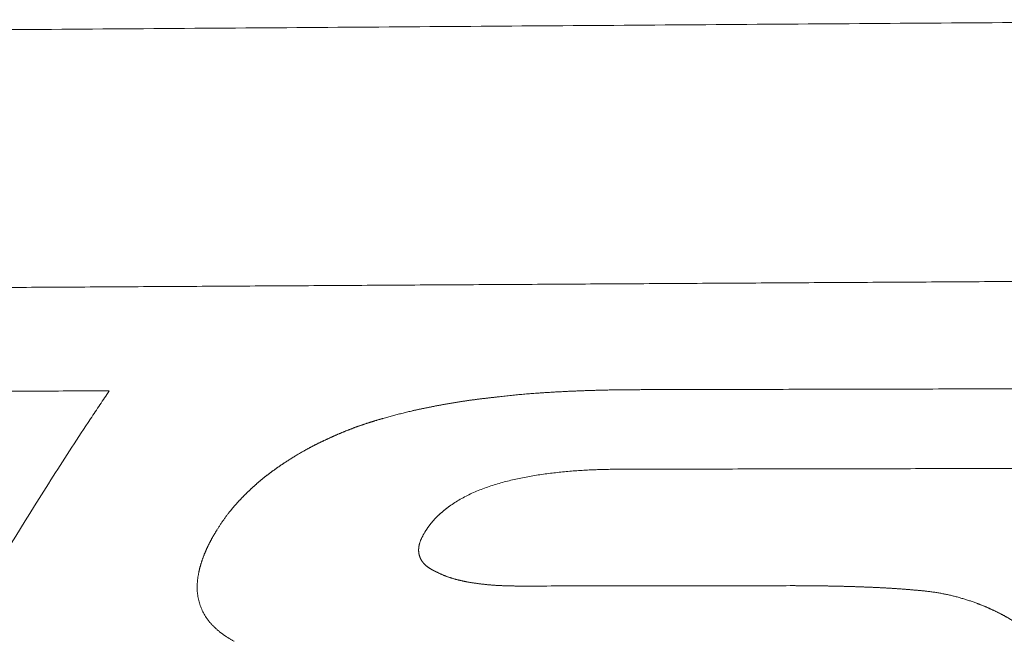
# Model space of a CAD drawing. Header units: millimetres. Extents: x 0 to 594, y 0 to 420.
# Tile 37 of 256: x 250.28 to 256.34, y 58.82 to 62.64. Entities that reach past the tile are written whole.
import ezdxf

# ---------------------------------------------------------------- set-up
doc = ezdxf.new("R2010")
doc.units = ezdxf.units.MM
doc.layers.add('1', color=7, linetype='Continuous', true_color=0xffffff)

msp = doc.modelspace()

# ---------------------------------------------------------------- linework, layer by layer
at = {"layer": '1', "color": 155, "linetype": 'Continuous', "lineweight": 13}
for points, knots in [([(213.3021, 62.302), (213.4461, 62.3032), (213.7339, 62.3056), (214.1658, 62.3091), (214.5976, 62.3127), (215.0295, 62.3162), (215.4613, 62.3197), (215.8931, 62.3232), (216.325, 62.3267), (216.7568, 62.3302), (217.1886, 62.3337), (217.6205, 62.3372), (218.0523, 62.3406), (218.4842, 62.3441), (218.916, 62.3475), (219.3478, 62.3509), (219.7797, 62.3543), (220.2115, 62.3577), (220.6433, 62.3611), (221.0752, 62.3645), (221.507, 62.3678), (221.9389, 62.3712), (222.3707, 62.3745), (222.8025, 62.3779), (223.2344, 62.3812), (223.6662, 62.3845), (224.0981, 62.3878), (224.5299, 62.3911), (224.9617, 62.3944), (225.3936, 62.3977), (225.8254, 62.401), (226.2573, 62.4043), (226.6891, 62.4075), (227.1209, 62.4108), (227.5528, 62.414), (227.9846, 62.4173), (228.4164, 62.4205), (228.8483, 62.4238), (229.2801, 62.427), (229.712, 62.4302), (230.1438, 62.4335), (230.5756, 62.4367), (231.0075, 62.4399), (231.4393, 62.4431), (231.8712, 62.4463), (232.303, 62.4495), (232.7348, 62.4527), (233.1667, 62.4559), (233.5985, 62.4591), (234.0304, 62.4623), (234.4622, 62.4655), (234.894, 62.4687), (235.3259, 62.4719), (235.7577, 62.4751), (236.1896, 62.4782), (236.6214, 62.4814), (237.0532, 62.4846), (237.4851, 62.4878), (237.9169, 62.4909), (238.3488, 62.4941), (238.7806, 62.4973), (239.2124, 62.5005), (239.6443, 62.5036), (240.0761, 62.5068), (240.508, 62.51), (240.9398, 62.5131), (241.3716, 62.5163), (241.9948, 62.5209), (242.8094, 62.5268), (243.8153, 62.5342), (244.8213, 62.5415), (245.8272, 62.5488), (246.8331, 62.5561), (247.8391, 62.5635), (248.845, 62.5708), (249.8509, 62.578), (250.8569, 62.5853), (251.8628, 62.5925), (252.8687, 62.5996), (253.8747, 62.6068), (254.8806, 62.6139), (255.8865, 62.621), (256.8925, 62.628), (257.8984, 62.6351), (258.569, 62.6397), (258.9044, 62.6421)], [0, 0, 0, 0, 0.00947, 0.018939, 0.028409, 0.037879, 0.047348, 0.056818, 0.066288, 0.075758, 0.085227, 0.094697, 0.104167, 0.113636, 0.123106, 0.132576, 0.142045, 0.151515, 0.160985, 0.170455, 0.179924, 0.189394, 0.198864, 0.208333, 0.217803, 0.227273, 0.236742, 0.246212, 0.255682, 0.265152, 0.274621, 0.284091, 0.293561, 0.30303, 0.3125, 0.32197, 0.331439, 0.340909, 0.350379, 0.359848, 0.369318, 0.378788, 0.388258, 0.397727, 0.407197, 0.416667, 0.426136, 0.435606, 0.445076, 0.454545, 0.464015, 0.473485, 0.482955, 0.492424, 0.501894, 0.511364, 0.520833, 0.530303, 0.539773, 0.549242, 0.558712, 0.568182, 0.577652, 0.587121, 0.596591, 0.606061, 0.61553, 0.625, 0.647059, 0.669118, 0.691176, 0.713235, 0.735294, 0.757353, 0.779412, 0.801471, 0.82353, 0.845588, 0.867647, 0.889706, 0.911765, 0.933823, 0.955882, 0.977941, 1, 1, 1, 1]), ([(256.3149, 61.0309), (256.1403, 61.0299), (255.7911, 61.0278), (255.2674, 61.0247), (254.7436, 61.0216), (254.2198, 61.0185), (253.6961, 61.0154), (253.1723, 61.0123), (252.6485, 61.0092), (252.1247, 61.006), (251.601, 61.0029), (251.0772, 60.9997), (250.5534, 60.9966), (250.0296, 60.9935), (249.5059, 60.9903), (248.9821, 60.9871), (248.4583, 60.984), (247.9345, 60.9808), (247.4108, 60.9776), (246.887, 60.9744), (246.3632, 60.9712), (245.8395, 60.968), (245.3157, 60.9648), (244.7919, 60.9616), (244.2681, 60.9583), (243.7444, 60.9551), (243.2206, 60.9519), (242.6968, 60.9487), (242.173, 60.9455), (241.6493, 60.9422), (241.1255, 60.939), (240.6017, 60.9358), (240.027, 60.9322), (239.4014, 60.9284), (238.7249, 60.9242), (238.0483, 60.92), (237.3718, 60.9158), (236.6952, 60.9115), (236.0187, 60.9073), (235.3422, 60.9031), (234.6656, 60.8988), (233.9891, 60.8946), (233.3126, 60.8903), (232.636, 60.886), (231.9595, 60.8817), (231.2829, 60.8774), (230.6064, 60.8731), (229.9299, 60.8688), (229.2533, 60.8644), (228.5768, 60.8601), (227.9002, 60.8557), (227.2237, 60.8513), (226.5472, 60.8469), (225.8706, 60.8425), (225.1941, 60.838), (224.5175, 60.8335), (223.841, 60.8291), (223.1645, 60.8246), (222.4879, 60.82), (221.8114, 60.8155), (221.1349, 60.8109), (220.4583, 60.8063), (219.7818, 60.8017), (219.1052, 60.797), (218.4287, 60.7923), (217.7522, 60.7876), (217.0756, 60.7829), (216.3991, 60.7781), (215.7226, 60.7733), (215.046, 60.7685), (214.3695, 60.7636), (213.693, 60.7587), (213.2419, 60.7555), (213.0164, 60.7538)], [0, 0, 0, 0, 0.012097, 0.024194, 0.03629, 0.048387, 0.060484, 0.072581, 0.084677, 0.096774, 0.108871, 0.120968, 0.133065, 0.145161, 0.157258, 0.169355, 0.181452, 0.193548, 0.205645, 0.217742, 0.229839, 0.241935, 0.254032, 0.266129, 0.278226, 0.290323, 0.302419, 0.314516, 0.326613, 0.33871, 0.350806, 0.362903, 0.375, 0.390625, 0.40625, 0.421875, 0.4375, 0.453125, 0.46875, 0.484375, 0.5, 0.515625, 0.53125, 0.546875, 0.5625, 0.578125, 0.59375, 0.609375, 0.625, 0.640625, 0.65625, 0.671875, 0.6875, 0.703125, 0.71875, 0.734375, 0.75, 0.765625, 0.78125, 0.796875, 0.8125, 0.828125, 0.84375, 0.859375, 0.875, 0.890625, 0.90625, 0.921875, 0.9375, 0.953125, 0.96875, 0.984375, 1, 1, 1, 1]), ([(258.9243, 59.2052), (258.9239, 59.2717), (258.9193, 59.3378), (258.9016, 59.4681), (258.8885, 59.5324), (258.854, 59.6584), (258.8325, 59.7201), (258.7815, 59.8405), (258.7519, 59.8991), (258.685, 60.0128), (258.6477, 60.0679), (258.5658, 60.1742), (258.5213, 60.2255), (258.4493, 60.2992), (258.4245, 60.3233), (258.3861, 60.3586), (258.3731, 60.3703), (258.3466, 60.3933), (258.2796, 60.4501), (258.2076, 60.5034), (258.0263, 60.6244), (257.8939, 60.6956), (257.6819, 60.7876), (257.6091, 60.8158), (257.4595, 60.8671), (257.3828, 60.8902), (257.2263, 60.9312), (257.1464, 60.949), (256.9844, 60.9795), (256.9022, 60.9922), (256.7362, 61.0122), (256.6524, 61.0196), (256.484, 61.0292), (256.3995, 61.0314), (256.3149, 61.0309)], [0, 0, 0, 0, 0.0625, 0.0625, 0.125, 0.125, 0.1875, 0.1875, 0.25, 0.25, 0.3125, 0.3125, 0.375, 0.375, 0.40625, 0.40625, 0.421875, 0.421875, 0.4375, 0.5, 0.5, 0.625, 0.625, 0.6875, 0.6875, 0.75, 0.75, 0.8125, 0.8125, 0.875, 0.875, 0.9375, 0.9375, 1, 1, 1, 1]), ([(254.1263, 60.3659), (254.1215, 60.3659), (254.1117, 60.3659), (254.0971, 60.3658), (254.0825, 60.3658), (254.0679, 60.3657), (254.0532, 60.3656), (254.0386, 60.3655), (254.024, 60.3654), (254.0094, 60.3652), (253.9948, 60.3651), (253.9802, 60.3649), (253.9655, 60.3647), (253.9509, 60.3645), (253.9363, 60.3643), (253.9217, 60.364), (253.9071, 60.3638), (253.8925, 60.3635), (253.8779, 60.3632), (253.8632, 60.3628), (253.8486, 60.3624), (253.834, 60.3621), (253.8194, 60.3616), (253.8048, 60.3612), (253.7902, 60.3607), (253.7756, 60.3603), (253.761, 60.3598), (253.7464, 60.3592), (253.7318, 60.3587), (253.7172, 60.3581), (253.7026, 60.3575), (253.688, 60.3569), (253.6734, 60.3563), (253.6588, 60.3556), (253.6442, 60.3549), (253.6296, 60.3542), (253.615, 60.3535), (253.6005, 60.3527), (253.5859, 60.3519), (253.5713, 60.3511), (253.5567, 60.3503), (253.5422, 60.3494), (253.5276, 60.3485), (253.513, 60.3476), (253.4985, 60.3467), (253.4839, 60.3457), (253.4694, 60.3447), (253.4535, 60.3435), (253.4362, 60.3423), (253.4176, 60.3408), (253.3991, 60.3393), (253.3805, 60.3377), (253.362, 60.3361), (253.3435, 60.3343), (253.325, 60.3325), (253.3065, 60.3305), (253.288, 60.3285), (253.2696, 60.3264), (253.2511, 60.3243), (253.2388, 60.3228), (253.2327, 60.3221)], [0, 0, 0, 0, 0.016305, 0.032609, 0.048913, 0.065216, 0.081519, 0.097822, 0.114125, 0.130427, 0.146729, 0.163032, 0.179334, 0.195637, 0.21194, 0.228244, 0.244548, 0.260853, 0.277159, 0.293466, 0.309773, 0.32608, 0.342388, 0.358695, 0.375003, 0.391311, 0.407618, 0.423925, 0.440232, 0.456537, 0.472842, 0.489147, 0.50545, 0.521751, 0.538052, 0.554352, 0.570652, 0.586951, 0.603251, 0.61955, 0.635849, 0.65215, 0.668451, 0.684753, 0.701056, 0.717361, 0.733668, 0.749978, 0.77082, 0.791665, 0.81251, 0.833353, 0.854193, 0.875028, 0.895858, 0.916685, 0.937511, 0.958338, 0.979167, 1, 1, 1, 1]), ([(248.9993, 57.2332), (249.0757, 57.378), (249.2284, 57.6645), (249.4576, 58.0845), (249.6868, 58.4941), (249.8397, 58.7596), (250.069, 59.152), (250.2219, 59.4056), (250.4514, 59.7731), (250.5279, 59.8934), (250.6428, 60.0703), (250.681, 60.1287), (250.7289, 60.201), (250.7385, 60.2154), (250.7576, 60.2442), (250.7863, 60.2873), (250.815, 60.33), (250.8342, 60.3583)], [0, 0, 0, 0, 0.125, 0.25, 0.375, 0.5, 0.5, 0.75, 0.75, 0.875, 0.875, 0.9375, 0.9375, 0.953125, 0.953125, 0.96875, 1, 1, 1, 1]), ([(250.8342, 60.3583), (250.6827, 60.358), (250.3797, 60.3572), (249.9252, 60.3561), (249.4708, 60.3549), (249.1678, 60.3541), (249.0163, 60.3537)], [0, 0, 0, 0, 0.25, 0.5, 0.75, 1, 1, 1, 1]), ([(253.2327, 60.3221), (253.2299, 60.3218), (253.2244, 60.3212), (253.216, 60.3204), (253.2077, 60.3195), (253.1994, 60.3186), (253.1911, 60.3177), (253.1828, 60.3168), (253.1744, 60.3158), (253.1661, 60.3149), (253.1578, 60.314), (253.1495, 60.313), (253.1412, 60.312), (253.1329, 60.311), (253.1246, 60.31), (253.1163, 60.309), (253.108, 60.308), (253.0997, 60.3069), (253.0914, 60.3059), (253.0831, 60.3048), (253.0749, 60.3037), (253.0666, 60.3026), (253.0583, 60.3014), (253.0501, 60.3003), (253.0418, 60.2991), (253.0336, 60.2979), (253.0253, 60.2967), (253.0171, 60.2955), (253.0089, 60.2942), (253.0006, 60.293), (252.9924, 60.2917), (252.9842, 60.2904), (252.976, 60.2891), (252.9678, 60.2877), (252.9596, 60.2864), (252.9514, 60.285), (252.9432, 60.2837), (252.935, 60.2823), (252.9268, 60.2809), (252.9186, 60.2794), (252.9105, 60.278), (252.9023, 60.2766), (252.8941, 60.2751), (252.886, 60.2736), (252.8778, 60.2722), (252.8697, 60.2707), (252.8615, 60.2692), (252.8534, 60.2676), (252.8452, 60.2661), (252.8371, 60.2646), (252.829, 60.263), (252.8208, 60.2614), (252.8127, 60.2599), (252.8046, 60.2583), (252.7965, 60.2566), (252.7884, 60.255), (252.7803, 60.2534), (252.7722, 60.2517), (252.7641, 60.25), (252.756, 60.2483), (252.748, 60.2466), (252.7399, 60.2449), (252.7318, 60.2431), (252.7238, 60.2414), (252.7158, 60.2396), (252.7077, 60.2378), (252.6997, 60.236), (252.6895, 60.2336), (252.677, 60.2307), (252.6624, 60.2272), (252.6478, 60.2236), (252.6332, 60.22), (252.6187, 60.2163), (252.6042, 60.2126), (252.5897, 60.2088), (252.5752, 60.2049), (252.5608, 60.201), (252.5463, 60.1971), (252.5319, 60.1931), (252.5223, 60.1904), (252.5176, 60.1891)], [0, 0, 0, 0, 0.011362, 0.022724, 0.034087, 0.045451, 0.056816, 0.068181, 0.079546, 0.090912, 0.102277, 0.113643, 0.125009, 0.136375, 0.14774, 0.159106, 0.170471, 0.181836, 0.1932, 0.204564, 0.215927, 0.22729, 0.238653, 0.250015, 0.261377, 0.272738, 0.284099, 0.29546, 0.30682, 0.318181, 0.329542, 0.340902, 0.352263, 0.363624, 0.374986, 0.386347, 0.397709, 0.409071, 0.420434, 0.431797, 0.44316, 0.454524, 0.465888, 0.477252, 0.488617, 0.499982, 0.511347, 0.522713, 0.534079, 0.545445, 0.556811, 0.568177, 0.579543, 0.590909, 0.602275, 0.61364, 0.625005, 0.63637, 0.647735, 0.659099, 0.670463, 0.681827, 0.693191, 0.704554, 0.715917, 0.72728, 0.738643, 0.750006, 0.770837, 0.791669, 0.812502, 0.833335, 0.854168, 0.875002, 0.895837, 0.916671, 0.937505, 0.958338, 0.97917, 1, 1, 1, 1]), ([(252.5176, 60.1891), (252.5156, 60.1885), (252.5117, 60.1874), (252.5059, 60.1857), (252.5, 60.184), (252.4942, 60.1822), (252.4883, 60.1805), (252.4825, 60.1787), (252.4767, 60.177), (252.4708, 60.1752), (252.465, 60.1734), (252.4592, 60.1716), (252.4534, 60.1698), (252.4476, 60.168), (252.4418, 60.1662), (252.436, 60.1644), (252.4303, 60.1625), (252.4245, 60.1607), (252.4187, 60.1588), (252.413, 60.1569), (252.4073, 60.155), (252.4015, 60.1531), (252.3958, 60.1512), (252.3901, 60.1492), (252.3844, 60.1473), (252.3787, 60.1453), (252.373, 60.1433), (252.3673, 60.1413), (252.3617, 60.1393), (252.356, 60.1373), (252.3504, 60.1352), (252.3447, 60.1331), (252.3391, 60.1311), (252.3335, 60.129), (252.3279, 60.1268), (252.3223, 60.1247), (252.3168, 60.1226), (252.3112, 60.1204), (252.3056, 60.1182), (252.3001, 60.1161), (252.2946, 60.1138), (252.289, 60.1116), (252.2835, 60.1094), (252.278, 60.1072), (252.2725, 60.1049), (252.267, 60.1026), (252.2616, 60.1003), (252.2561, 60.0981), (252.2506, 60.0957), (252.2452, 60.0934), (252.2398, 60.0911), (252.2343, 60.0888), (252.2289, 60.0864), (252.2235, 60.084), (252.2181, 60.0817), (252.2127, 60.0793), (252.2073, 60.0769), (252.2019, 60.0745), (252.1966, 60.0721), (252.1912, 60.0696), (252.1858, 60.0672), (252.1805, 60.0648), (252.1752, 60.0623), (252.1698, 60.0598), (252.1645, 60.0574), (252.1592, 60.0549), (252.1539, 60.0524), (252.1486, 60.0499), (252.1433, 60.0474), (252.1381, 60.0448), (252.1328, 60.0423), (252.1275, 60.0397), (252.1223, 60.0372), (252.1171, 60.0346), (252.1119, 60.032), (252.1067, 60.0294), (252.1015, 60.0268), (252.0963, 60.0241), (252.0911, 60.0215), (252.086, 60.0188), (252.0808, 60.0161), (252.0757, 60.0135), (252.0706, 60.0108), (252.0655, 60.008), (252.0604, 60.0053), (252.0553, 60.0026), (252.0485, 59.9989), (252.0401, 59.9942), (252.0299, 59.9885), (252.0198, 59.9827), (252.0098, 59.9769), (251.9998, 59.971), (251.9899, 59.9651), (251.9801, 59.9592), (251.9702, 59.9532), (251.9605, 59.9471), (251.9507, 59.941), (251.941, 59.9349), (251.9314, 59.9287), (251.9218, 59.9225), (251.9154, 59.9184), (251.9122, 59.9163)], [0, 0, 0, 0, 0.00882, 0.017641, 0.026463, 0.035286, 0.044109, 0.052934, 0.061758, 0.070583, 0.079408, 0.088234, 0.097059, 0.105885, 0.114711, 0.123536, 0.132362, 0.141187, 0.150012, 0.158837, 0.167661, 0.176485, 0.185309, 0.194133, 0.202956, 0.211779, 0.220601, 0.229423, 0.238245, 0.247066, 0.255888, 0.264709, 0.27353, 0.282351, 0.291172, 0.299993, 0.308814, 0.317635, 0.326457, 0.335279, 0.344101, 0.352923, 0.361746, 0.370569, 0.379393, 0.388216, 0.39704, 0.405865, 0.41469, 0.423515, 0.43234, 0.441166, 0.449991, 0.458817, 0.467644, 0.47647, 0.485296, 0.494122, 0.502949, 0.511775, 0.520601, 0.529427, 0.538252, 0.547078, 0.555903, 0.564728, 0.573552, 0.582377, 0.5912, 0.600024, 0.608847, 0.61767, 0.626492, 0.635314, 0.644136, 0.652958, 0.661779, 0.6706, 0.679421, 0.688241, 0.697062, 0.705882, 0.714703, 0.723523, 0.732344, 0.741164, 0.749985, 0.767839, 0.785693, 0.80355, 0.821408, 0.839268, 0.857129, 0.874991, 0.892854, 0.910716, 0.928577, 0.946437, 0.964295, 0.98215, 1, 1, 1, 1]), ([(251.9122, 59.9163), (251.9107, 59.9153), (251.9077, 59.9133), (251.9031, 59.9102), (251.8986, 59.9071), (251.8941, 59.9041), (251.8896, 59.901), (251.8851, 59.8979), (251.8806, 59.8948), (251.8761, 59.8917), (251.8716, 59.8886), (251.8672, 59.8855), (251.8627, 59.8824), (251.8583, 59.8792), (251.8539, 59.8761), (251.8495, 59.8729), (251.8451, 59.8698), (251.8407, 59.8666), (251.8363, 59.8634), (251.832, 59.8602), (251.8276, 59.857), (251.8233, 59.8538), (251.819, 59.8505), (251.8147, 59.8473), (251.8104, 59.844), (251.8062, 59.8408), (251.8019, 59.8375), (251.7977, 59.8342), (251.7935, 59.8309), (251.7893, 59.8275), (251.7852, 59.8242), (251.781, 59.8209), (251.7769, 59.8175), (251.7728, 59.8141), (251.7687, 59.8107), (251.7646, 59.8073), (251.7605, 59.8039), (251.7565, 59.8005), (251.7525, 59.797), (251.7484, 59.7936), (251.7445, 59.7901), (251.7405, 59.7866), (251.7365, 59.7832), (251.7326, 59.7797), (251.7286, 59.7761), (251.7247, 59.7726), (251.7208, 59.7691), (251.717, 59.7655), (251.7131, 59.762), (251.7092, 59.7584), (251.7054, 59.7548), (251.7016, 59.7513), (251.6978, 59.7477), (251.694, 59.744), (251.6902, 59.7404), (251.6864, 59.7368), (251.6827, 59.7332), (251.679, 59.7295), (251.6752, 59.7258), (251.6715, 59.7222), (251.6678, 59.7185), (251.6642, 59.7148), (251.6605, 59.7111), (251.6568, 59.7074), (251.6532, 59.7037), (251.6496, 59.7), (251.646, 59.6962), (251.6424, 59.6925), (251.6388, 59.6887), (251.6353, 59.685), (251.6317, 59.6812), (251.6282, 59.6774), (251.6247, 59.6736), (251.6212, 59.6698), (251.6178, 59.6659), (251.6143, 59.6621), (251.6109, 59.6583), (251.6075, 59.6544), (251.6041, 59.6505), (251.6008, 59.6467), (251.5974, 59.6428), (251.5941, 59.6389), (251.5908, 59.635), (251.5876, 59.631), (251.5843, 59.6271), (251.5811, 59.6231), (251.577, 59.618), (251.5719, 59.6117), (251.566, 59.6041), (251.5602, 59.5965), (251.5545, 59.5889), (251.5489, 59.5812), (251.5433, 59.5735), (251.5378, 59.5657), (251.5324, 59.5579), (251.527, 59.5501), (251.5217, 59.5423), (251.5165, 59.5344), (251.5113, 59.5265), (251.5062, 59.5185), (251.5011, 59.5106), (251.4977, 59.5053), (251.4961, 59.5026)], [0, 0, 0, 0, 0.008833, 0.017666, 0.026498, 0.035331, 0.044163, 0.052995, 0.061826, 0.070657, 0.079488, 0.088318, 0.097147, 0.105975, 0.114803, 0.12363, 0.132456, 0.141281, 0.150105, 0.158928, 0.167751, 0.176572, 0.185393, 0.194213, 0.203032, 0.21185, 0.220667, 0.229484, 0.238299, 0.247115, 0.255929, 0.264743, 0.273557, 0.28237, 0.291183, 0.299996, 0.308809, 0.317623, 0.326436, 0.33525, 0.344064, 0.352878, 0.361693, 0.370509, 0.379325, 0.388142, 0.396959, 0.405778, 0.414597, 0.423417, 0.432238, 0.44106, 0.449883, 0.458707, 0.467532, 0.476358, 0.485185, 0.494013, 0.502843, 0.511673, 0.520504, 0.529336, 0.538168, 0.547001, 0.555835, 0.564668, 0.573502, 0.582336, 0.591169, 0.600003, 0.608836, 0.617669, 0.626501, 0.635333, 0.644164, 0.652994, 0.661824, 0.670653, 0.679481, 0.688308, 0.697134, 0.70596, 0.714784, 0.723608, 0.732431, 0.741252, 0.750073, 0.766733, 0.78339, 0.800046, 0.816702, 0.833358, 0.850015, 0.866673, 0.883332, 0.899994, 0.916657, 0.933322, 0.949989, 0.966658, 0.983328, 1, 1, 1, 1]), ([(252.774, 59.4883), (252.7747, 59.4894), (252.7762, 59.4916), (252.7784, 59.495), (252.7806, 59.4984), (252.7828, 59.5018), (252.785, 59.5051), (252.7873, 59.5085), (252.7895, 59.5118), (252.7918, 59.5152), (252.7941, 59.5185), (252.7965, 59.5218), (252.7988, 59.5251), (252.8012, 59.5284), (252.8036, 59.5317), (252.8061, 59.535), (252.8086, 59.5382), (252.8111, 59.5415), (252.8137, 59.5447), (252.8163, 59.5479), (252.8189, 59.5511), (252.8216, 59.5542), (252.8243, 59.5574), (252.827, 59.5605), (252.8298, 59.5636), (252.8326, 59.5667), (252.8355, 59.5698), (252.8384, 59.5728), (252.8413, 59.5759), (252.8442, 59.5789), (252.8472, 59.5819), (252.8502, 59.5849), (252.8533, 59.5879), (252.8563, 59.5908), (252.8594, 59.5938), (252.8625, 59.5967), (252.8657, 59.5996), (252.8689, 59.6025), (252.872, 59.6053), (252.8753, 59.6082), (252.8785, 59.611), (252.8818, 59.6138), (252.8851, 59.6166), (252.8884, 59.6194), (252.8917, 59.6222), (252.8951, 59.6249), (252.8985, 59.6276), (252.9019, 59.6304), (252.9053, 59.633), (252.9087, 59.6357), (252.9122, 59.6384), (252.9157, 59.641), (252.9192, 59.6436), (252.9228, 59.6462), (252.9356, 59.6555), (252.9584, 59.6711), (252.9922, 59.6917), (253.0276, 59.7108), (253.0643, 59.7286), (253.1021, 59.745), (253.1408, 59.7601), (253.1804, 59.774), (253.2206, 59.7866), (253.2615, 59.7981), (253.3165, 59.8121), (253.3864, 59.827), (253.4714, 59.8415), (253.5572, 59.8531), (253.6436, 59.8621), (253.7304, 59.869), (253.7949, 59.8724), (253.8368, 59.8739), (253.8562, 59.8745), (253.8755, 59.875), (253.8949, 59.8754), (253.9143, 59.8757), (253.9336, 59.876), (253.953, 59.8762), (253.9724, 59.8763), (253.9853, 59.8764), (253.9917, 59.8764)], [0, 0, 0, 0, 0.003533, 0.007067, 0.010601, 0.014135, 0.017668, 0.021202, 0.024736, 0.02827, 0.031803, 0.035337, 0.03887, 0.042404, 0.045938, 0.049473, 0.053008, 0.056543, 0.06008, 0.063618, 0.067157, 0.070698, 0.07424, 0.077784, 0.081328, 0.084874, 0.08842, 0.091968, 0.095516, 0.099065, 0.102614, 0.106163, 0.109713, 0.113262, 0.116811, 0.12036, 0.123908, 0.127455, 0.131001, 0.134546, 0.13809, 0.141633, 0.145175, 0.148716, 0.152257, 0.155797, 0.159336, 0.162874, 0.166411, 0.169948, 0.173484, 0.17702, 0.180554, 0.184088, 0.187622, 0.218808, 0.249988, 0.281201, 0.312455, 0.343742, 0.375038, 0.406317, 0.437585, 0.468846, 0.500094, 0.562538, 0.624982, 0.687454, 0.749973, 0.812527, 0.875049, 0.888933, 0.902813, 0.916692, 0.93057, 0.944449, 0.958331, 0.972216, 0.986106, 1, 1, 1, 1]), ([(251.4961, 59.5026), (251.4951, 59.501), (251.4932, 59.4978), (251.4903, 59.4931), (251.4875, 59.4883), (251.4846, 59.4835), (251.4818, 59.4787), (251.4789, 59.4739), (251.4761, 59.4691), (251.4734, 59.4643), (251.4706, 59.4595), (251.4679, 59.4546), (251.4651, 59.4498), (251.4624, 59.4449), (251.4598, 59.44), (251.4571, 59.4351), (251.4545, 59.4302), (251.452, 59.4253), (251.4494, 59.4204), (251.4469, 59.4155), (251.4444, 59.4105), (251.442, 59.4056), (251.4396, 59.4006), (251.4373, 59.3956), (251.4349, 59.3906), (251.4327, 59.3856), (251.4304, 59.3806), (251.4282, 59.3756), (251.426, 59.3706), (251.4239, 59.3655), (251.4218, 59.3605), (251.4197, 59.3554), (251.4177, 59.3503), (251.4157, 59.3452), (251.4138, 59.3401), (251.4119, 59.335), (251.41, 59.3299), (251.4081, 59.3247), (251.4063, 59.3196), (251.4046, 59.3144), (251.4029, 59.3092), (251.4012, 59.3041), (251.3995, 59.2989), (251.3979, 59.2937), (251.3964, 59.2885), (251.3949, 59.2832), (251.3934, 59.278), (251.392, 59.2728), (251.3906, 59.2675), (251.3893, 59.2622), (251.388, 59.257), (251.3868, 59.2517), (251.3856, 59.2464), (251.3845, 59.2411), (251.3817, 59.2271), (251.378, 59.2044), (251.375, 59.1727), (251.3744, 59.1408), (251.3767, 59.1089), (251.3819, 59.0772), (251.3902, 59.0458), (251.4019, 59.0149), (251.417, 58.9849), (251.4305, 58.9637), (251.4401, 58.9505), (251.4444, 58.9448), (251.4489, 58.9392), (251.4535, 58.9336), (251.4583, 58.9281), (251.4631, 58.9227), (251.4681, 58.9173), (251.4732, 58.912), (251.4784, 58.9067), (251.4838, 58.9016), (251.4892, 58.8965), (251.4948, 58.8915), (251.5004, 58.8865), (251.5062, 58.8817), (251.5121, 58.8768), (251.518, 58.8721), (251.5241, 58.8675), (251.5303, 58.8629), (251.5365, 58.8584), (251.5429, 58.854), (251.5493, 58.8496), (251.5558, 58.8454), (251.5624, 58.8412), (251.569, 58.8371), (251.5758, 58.8331), (251.5825, 58.8292), (251.5894, 58.8253), (251.5962, 58.8214), (251.6008, 58.8189), (251.6031, 58.8176)], [0, 0, 0, 0, 0.007047, 0.014101, 0.021161, 0.028227, 0.035299, 0.042374, 0.049454, 0.056536, 0.063621, 0.070708, 0.077797, 0.084885, 0.091975, 0.099063, 0.106151, 0.113238, 0.120323, 0.127405, 0.134485, 0.141563, 0.148639, 0.155713, 0.162786, 0.169858, 0.176928, 0.183998, 0.191067, 0.198135, 0.205204, 0.212272, 0.219341, 0.226411, 0.233481, 0.240552, 0.247625, 0.254699, 0.261774, 0.268851, 0.275929, 0.283007, 0.290086, 0.297166, 0.304246, 0.311327, 0.318407, 0.325488, 0.332569, 0.33965, 0.346731, 0.353812, 0.360893, 0.367975, 0.375057, 0.416754, 0.458417, 0.500042, 0.541659, 0.583273, 0.624921, 0.666653, 0.708399, 0.750071, 0.758681, 0.767288, 0.775893, 0.784496, 0.793098, 0.801701, 0.810305, 0.818911, 0.827519, 0.83613, 0.844745, 0.853363, 0.861986, 0.870612, 0.879242, 0.887875, 0.896511, 0.905148, 0.913786, 0.922422, 0.931058, 0.93969, 0.94832, 0.956946, 0.965568, 0.974186, 0.982799, 0.991404, 1, 1, 1, 1]), ([(252.8497, 59.2427), (252.8488, 59.2431), (252.8469, 59.244), (252.8442, 59.2453), (252.8415, 59.2466), (252.8387, 59.2479), (252.836, 59.2493), (252.8333, 59.2507), (252.8305, 59.252), (252.8278, 59.2534), (252.8251, 59.2549), (252.8224, 59.2563), (252.8197, 59.2578), (252.8171, 59.2593), (252.8144, 59.2608), (252.8118, 59.2623), (252.8092, 59.2639), (252.8066, 59.2654), (252.804, 59.267), (252.8015, 59.2687), (252.799, 59.2703), (252.7966, 59.272), (252.7941, 59.2737), (252.7917, 59.2754), (252.7894, 59.2772), (252.7871, 59.279), (252.7848, 59.2808), (252.7826, 59.2826), (252.7804, 59.2845), (252.7783, 59.2864), (252.7762, 59.2883), (252.7742, 59.2903), (252.7722, 59.2923), (252.7703, 59.2943), (252.7684, 59.2963), (252.7666, 59.2984), (252.7648, 59.3005), (252.7631, 59.3027), (252.7614, 59.3048), (252.7598, 59.307), (252.7583, 59.3092), (252.7568, 59.3114), (252.7553, 59.3136), (252.7539, 59.3159), (252.7526, 59.3182), (252.7513, 59.3205), (252.75, 59.3228), (252.7489, 59.3251), (252.7477, 59.3275), (252.7467, 59.3299), (252.7456, 59.3322), (252.7447, 59.3346), (252.7437, 59.337), (252.7429, 59.3395), (252.7421, 59.3419), (252.7413, 59.3443), (252.7406, 59.3468), (252.74, 59.3493), (252.7394, 59.3517), (252.7389, 59.3542), (252.7384, 59.3567), (252.738, 59.3592), (252.7376, 59.3617), (252.7373, 59.3642), (252.737, 59.3667), (252.7368, 59.3692), (252.7366, 59.3717), (252.7365, 59.3743), (252.7365, 59.3768), (252.7365, 59.3793), (252.7365, 59.3818), (252.7366, 59.3843), (252.7367, 59.3869), (252.7369, 59.3894), (252.7371, 59.3919), (252.7373, 59.3944), (252.7376, 59.3969), (252.738, 59.3994), (252.7384, 59.4019), (252.7388, 59.4044), (252.7393, 59.4069), (252.7398, 59.4094), (252.7403, 59.4119), (252.7409, 59.4144), (252.7416, 59.4169), (252.7422, 59.4193), (252.7434, 59.4233), (252.7451, 59.4287), (252.7476, 59.4355), (252.7503, 59.4423), (252.7532, 59.449), (252.7564, 59.4556), (252.7596, 59.4622), (252.7631, 59.4688), (252.7666, 59.4753), (252.7703, 59.4818), (252.7728, 59.4861), (252.774, 59.4883)], [0, 0, 0, 0, 0.008666, 0.017369, 0.026107, 0.034875, 0.043671, 0.052491, 0.061332, 0.07019, 0.079064, 0.08795, 0.096845, 0.105748, 0.114654, 0.123562, 0.132471, 0.141377, 0.150279, 0.159176, 0.168065, 0.176946, 0.185818, 0.19468, 0.203531, 0.212372, 0.221202, 0.230021, 0.23883, 0.24763, 0.256423, 0.265208, 0.273989, 0.282765, 0.291537, 0.300307, 0.309074, 0.317841, 0.326607, 0.335373, 0.34414, 0.352907, 0.361676, 0.370447, 0.379219, 0.387994, 0.396771, 0.405551, 0.414333, 0.423118, 0.431906, 0.440696, 0.449489, 0.458284, 0.467082, 0.475882, 0.484684, 0.493488, 0.502293, 0.511101, 0.519911, 0.528725, 0.537542, 0.546364, 0.55519, 0.564022, 0.572858, 0.581699, 0.590545, 0.599396, 0.608252, 0.617112, 0.625977, 0.634845, 0.643716, 0.65259, 0.661465, 0.670342, 0.67922, 0.688097, 0.696973, 0.705846, 0.714717, 0.723583, 0.732444, 0.741299, 0.750146, 0.77517, 0.800152, 0.825113, 0.85007, 0.875032, 0.900006, 0.924993, 0.949992, 0.974996, 1, 1, 1, 1]), ([(253.3705, 59.1577), (253.3677, 59.1577), (253.3621, 59.1577), (253.3537, 59.1578), (253.3453, 59.1578), (253.3368, 59.1579), (253.3284, 59.1579), (253.32, 59.1581), (253.3116, 59.1582), (253.3031, 59.1583), (253.2947, 59.1585), (253.2863, 59.1587), (253.2779, 59.1589), (253.2695, 59.1592), (253.2611, 59.1595), (253.2526, 59.1598), (253.2442, 59.1602), (253.2358, 59.1606), (253.2274, 59.161), (253.219, 59.1615), (253.2106, 59.162), (253.2022, 59.1626), (253.1938, 59.1632), (253.1854, 59.1639), (253.177, 59.1646), (253.1686, 59.1653), (253.1602, 59.1661), (253.1519, 59.1669), (253.1435, 59.1678), (253.1352, 59.1687), (253.1268, 59.1697), (253.1185, 59.1707), (253.1102, 59.1717), (253.1018, 59.1728), (253.0935, 59.1739), (253.0853, 59.1751), (253.077, 59.1763), (253.0687, 59.1776), (253.0605, 59.179), (253.0523, 59.1803), (253.0441, 59.1818), (253.0364, 59.1832), (253.0291, 59.1845), (253.0224, 59.1859), (253.0156, 59.1872), (253.0089, 59.1886), (253.0022, 59.1901), (252.9955, 59.1916), (252.9888, 59.1931), (252.9822, 59.1947), (252.9755, 59.1963), (252.9689, 59.198), (252.9622, 59.1998), (252.9556, 59.2016), (252.949, 59.2035), (252.9425, 59.2054), (252.936, 59.2074), (252.9295, 59.2094), (252.923, 59.2116), (252.9167, 59.2138), (252.9103, 59.2161), (252.9041, 59.2184), (252.8978, 59.2209), (252.8917, 59.2234), (252.8856, 59.226), (252.8795, 59.2287), (252.8735, 59.2314), (252.8675, 59.2341), (252.8615, 59.237), (252.8556, 59.2398), (252.8517, 59.2417), (252.8497, 59.2427)], [0, 0, 0, 0, 0.015633, 0.031262, 0.046887, 0.06251, 0.078129, 0.093746, 0.109361, 0.124974, 0.140586, 0.156198, 0.17181, 0.187423, 0.203037, 0.218654, 0.234274, 0.249898, 0.265527, 0.281161, 0.296799, 0.31244, 0.328083, 0.343727, 0.359373, 0.375019, 0.390664, 0.406309, 0.421952, 0.437592, 0.45323, 0.468865, 0.484495, 0.500122, 0.515743, 0.531359, 0.546971, 0.562577, 0.578177, 0.593773, 0.609365, 0.624952, 0.637849, 0.650744, 0.663641, 0.676541, 0.689445, 0.702356, 0.715277, 0.728208, 0.741153, 0.754115, 0.767091, 0.780078, 0.793071, 0.806063, 0.819052, 0.832033, 0.845002, 0.857956, 0.870893, 0.88381, 0.896712, 0.909605, 0.922494, 0.935385, 0.948282, 0.961188, 0.974108, 0.987045, 1, 1, 1, 1]), ([(255.856, 59.1266), (255.8531, 59.1269), (255.8473, 59.1275), (255.8387, 59.1283), (255.83, 59.1291), (255.8214, 59.1299), (255.8127, 59.1307), (255.8041, 59.1314), (255.7954, 59.1322), (255.7868, 59.1329), (255.7781, 59.1337), (255.7695, 59.1344), (255.7608, 59.1351), (255.7522, 59.1358), (255.7435, 59.1365), (255.7348, 59.1372), (255.7262, 59.1379), (255.7175, 59.1386), (255.7088, 59.1392), (255.7002, 59.1398), (255.6915, 59.1405), (255.6828, 59.1411), (255.6742, 59.1417), (255.6655, 59.1422), (255.6568, 59.1428), (255.6481, 59.1434), (255.6394, 59.1439), (255.6308, 59.1444), (255.6221, 59.145), (255.6134, 59.1455), (255.6047, 59.1459), (255.596, 59.1464), (255.5873, 59.1469), (255.5786, 59.1473), (255.57, 59.1478), (255.5613, 59.1482), (255.5526, 59.1486), (255.5439, 59.149), (255.5352, 59.1494), (255.5265, 59.1498), (255.5178, 59.1502), (255.5091, 59.1505), (255.5004, 59.1509), (255.4917, 59.1512), (255.483, 59.1516), (255.4743, 59.1519), (255.4656, 59.1522), (255.4569, 59.1525), (255.4482, 59.1528), (255.4395, 59.1531), (255.4308, 59.1534), (255.4221, 59.1537), (255.4134, 59.154), (255.4047, 59.1543), (255.396, 59.1545), (255.3873, 59.1548), (255.3786, 59.1551), (255.3699, 59.1553), (255.3612, 59.1555), (255.3525, 59.1558), (255.3438, 59.156), (255.3351, 59.1562), (255.3263, 59.1564), (255.3176, 59.1566), (255.3089, 59.1568), (255.3002, 59.157), (255.2915, 59.1572), (255.2828, 59.1574), (255.2741, 59.1576), (255.2654, 59.1578), (255.2567, 59.1579), (255.248, 59.1581), (255.2393, 59.1582), (255.2306, 59.1584), (255.2219, 59.1585), (255.2132, 59.1586), (255.2045, 59.1588), (255.1958, 59.1589), (255.1871, 59.159), (255.1784, 59.1591), (255.1697, 59.1592), (255.161, 59.1593), (255.1523, 59.1594), (255.1436, 59.1595), (255.1348, 59.1595), (255.1261, 59.1596), (255.1174, 59.1597), (255.1087, 59.1597), (255.1, 59.1598), (255.0913, 59.1598), (255.0826, 59.1599), (255.0739, 59.1599), (255.0652, 59.1599), (255.0565, 59.16), (255.0478, 59.16), (255.0391, 59.16), (255.0304, 59.16), (255.0246, 59.16), (255.0217, 59.16)], [0, 0, 0, 0, 0.010416, 0.020833, 0.031249, 0.041665, 0.052081, 0.062497, 0.072912, 0.083328, 0.093743, 0.104159, 0.114574, 0.124989, 0.135404, 0.14582, 0.156235, 0.16665, 0.177065, 0.187481, 0.197896, 0.208312, 0.218728, 0.229144, 0.23956, 0.249977, 0.260393, 0.270811, 0.281228, 0.291646, 0.302064, 0.312483, 0.322902, 0.333321, 0.34374, 0.35416, 0.364579, 0.374999, 0.385419, 0.39584, 0.40626, 0.416681, 0.427101, 0.437522, 0.447942, 0.458362, 0.468783, 0.479203, 0.489623, 0.500042, 0.510461, 0.52088, 0.531299, 0.541717, 0.552136, 0.562553, 0.572971, 0.583388, 0.593806, 0.604222, 0.614639, 0.625056, 0.635472, 0.645888, 0.656304, 0.66672, 0.677136, 0.687551, 0.697967, 0.708382, 0.718797, 0.729213, 0.739628, 0.750042, 0.760457, 0.770872, 0.781287, 0.791702, 0.802116, 0.812531, 0.822946, 0.83336, 0.843775, 0.85419, 0.864604, 0.875019, 0.885434, 0.895848, 0.906263, 0.916678, 0.927093, 0.937508, 0.947923, 0.958338, 0.968754, 0.979169, 0.989584, 1, 1, 1, 1]), ([(256.4333, 58.9164), (256.4315, 58.9176), (256.4278, 58.9199), (256.4224, 58.9235), (256.417, 58.927), (256.4115, 58.9305), (256.4061, 58.934), (256.4006, 58.9374), (256.3951, 58.9409), (256.3896, 58.9443), (256.3841, 58.9477), (256.3785, 58.9511), (256.3729, 58.9544), (256.3673, 58.9578), (256.3617, 58.9611), (256.356, 58.9644), (256.3503, 58.9676), (256.3446, 58.9708), (256.3388, 58.974), (256.3331, 58.9772), (256.3273, 58.9803), (256.3214, 58.9834), (256.3156, 58.9865), (256.3097, 58.9896), (256.3038, 58.9926), (256.2979, 58.9956), (256.292, 58.9985), (256.286, 59.0014), (256.28, 59.0043), (256.274, 59.0072), (256.268, 59.01), (256.262, 59.0128), (256.2559, 59.0156), (256.2498, 59.0183), (256.2437, 59.0211), (256.2376, 59.0237), (256.2315, 59.0264), (256.2253, 59.029), (256.2192, 59.0316), (256.213, 59.0342), (256.2068, 59.0367), (256.2005, 59.0392), (256.1943, 59.0417), (256.188, 59.0441), (256.1817, 59.0466), (256.1754, 59.049), (256.1691, 59.0513), (256.1612, 59.0543), (256.1516, 59.0578), (256.1403, 59.0618), (256.1289, 59.0657), (256.1175, 59.0695), (256.1061, 59.0732), (256.0946, 59.0768), (256.083, 59.0803), (256.0714, 59.0837), (256.0598, 59.0871), (256.0481, 59.0903), (256.0364, 59.0934), (256.0246, 59.0964), (256.0127, 59.0993), (256.0009, 59.102), (255.989, 59.1047), (255.977, 59.1072), (255.965, 59.1096), (255.953, 59.1119), (255.941, 59.1141), (255.9289, 59.1162), (255.9168, 59.1181), (255.9047, 59.12), (255.8925, 59.1218), (255.8804, 59.1234), (255.8682, 59.1251), (255.86, 59.1261), (255.856, 59.1266)], [0, 0, 0, 0, 0.010881, 0.021751, 0.032612, 0.043466, 0.054315, 0.06516, 0.076002, 0.086845, 0.09769, 0.108538, 0.119392, 0.130254, 0.141125, 0.152002, 0.162886, 0.173775, 0.184667, 0.195562, 0.206458, 0.217354, 0.22825, 0.239143, 0.250033, 0.260918, 0.2718, 0.282678, 0.293552, 0.304423, 0.315292, 0.326158, 0.337021, 0.347883, 0.358744, 0.369603, 0.380461, 0.391319, 0.402176, 0.413033, 0.423891, 0.434748, 0.445607, 0.456466, 0.467326, 0.478187, 0.48905, 0.499915, 0.519141, 0.538373, 0.557608, 0.576847, 0.596088, 0.615331, 0.634575, 0.653821, 0.673067, 0.692314, 0.711562, 0.730812, 0.750062, 0.769314, 0.788565, 0.807813, 0.827056, 0.846291, 0.865515, 0.884727, 0.90393, 0.923129, 0.94233, 0.96154, 0.980762, 1, 1, 1, 1])]:
    msp.add_open_spline(points, degree=3, knots=knots, dxfattribs=at)
for points in [[(257.399, 60.3731), (257.2172, 60.3727), (256.8535, 60.372), (256.3081, 60.3708), (255.7626, 60.3696), (255.2172, 60.3684), (254.6718, 60.3671), (254.3081, 60.3663), (254.1263, 60.3659)], [(253.9917, 59.8764), (254.1632, 59.8768), (254.5061, 59.8774), (255.0205, 59.8784), (255.5349, 59.8794), (256.0493, 59.8803), (256.5637, 59.8813), (256.9067, 59.8819), (257.0781, 59.8822)], [(255.0217, 59.16), (254.8841, 59.1598), (254.6089, 59.1594), (254.1961, 59.1589), (253.7833, 59.1583), (253.5081, 59.1579), (253.3705, 59.1577)]]:
    msp.add_open_spline(points, degree=3, dxfattribs=at)

doc.saveas('drawing.dxf')
